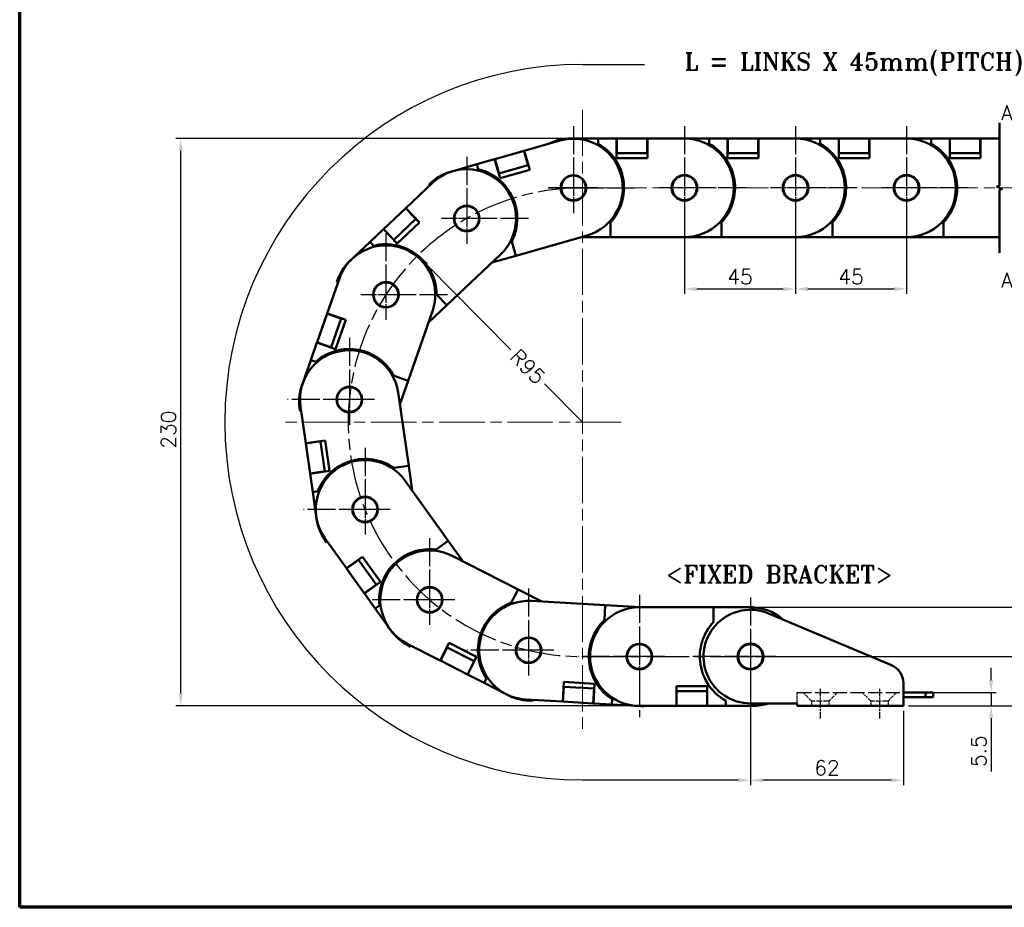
# Model space of a CAD drawing. Header units: millimetres. Extents: x 20 to 820, y -661 to 861.
# Tile 4 of 11: x 20 to 419, y 20 to 380. Entities that reach past the tile are written whole.
import ezdxf

# ---------------------------------------------------------------- set-up
doc = ezdxf.new("R2010")
doc.units = ezdxf.units.MM
doc.header["$LTSCALE"] = 2
doc.linetypes.add('CHAIN', pattern=[0.3543, 0.2362, -0.0295, 0.0591, -0.0295])
doc.linetypes.add('DASHED', pattern=[0.2068, 0.1655, -0.0413])
doc.layers.get('0').update_dxf_attribs({"lineweight": 25})
for name, color, linetype, lineweight in [('경계(ISO)', 7, 'Continuous', 70), ('기호(ISO)', 7, 'Continuous', 25), ('단면선(ISO)', 3, 'CHAIN', 25), ('스케치 형상(ISO)', 7, 'Continuous', 25), ('외형선(ISO)', 7, 'Continuous', 50), ('절단선(ISO)', 1, 'Continuous', 50), ('중심 표식(ISO)', 1, 'CHAIN', 25), ('중심선(ISO)', 1, 'CHAIN', 25), ('치수(ISO)', 7, 'Continuous', 25)]:
    doc.layers.add(name, color=color, linetype=linetype, lineweight=lineweight)
doc.styles.add('주 문자 (ISO)', font='tahoma.ttf')
doc.styles.add('한신치수', font='RomanS.shx')
doc.dimstyles.new('한신체인', dxfattribs={"dimscale": 2, "dimtxt": 3, "dimasz": 2.5, "dimexe": 1, "dimexo": 1, "dimgap": 1, "dimtad": 1, "dimrnd": 1e-08, "dimdsep": 46, "dimtxsty": '한신치수', "dimcen": 0.09, "dimdle": 10, "dimclrd": 3, "dimclre": 3, "dimclrt": 3, "dimazin": 2, "dimtfac": 1.1684, "dimtmove": 0, "dimatfit": 3, "dimfxl": 0, "dimtolj": 1, "dimlwd": -1, "dimlwe": -1, "dimarcsym": 0})

# ---------------------------------------------------------------- blocks, each defined once
blk = doc.blocks.new('경계 도면틀')
at = {"layer": '경계(ISO)'}
for p, q in [((10, 10), (10, 287)), ((410, 10), (10, 10))]:
    blk.add_line(p, q, dxfattribs=at)
blk = doc.blocks.new('2dTransSection0')
at = {"layer": '단면선(ISO)', "linetype": 'CHAIN', "ltscale": 15.944571}
blk.add_line((219.85, 172.87), (219.85, 135.32), dxfattribs=at)
at = {"layer": '단면선(ISO)', "linetype": 'Continuous', "lineweight": 50}
for p, q in [((219.85, 172.87), (219.85, 169.22)), ((219.85, 138.97), (219.85, 135.32))]:
    blk.add_line(p, q, dxfattribs=at)
at = {"layer": '단면선(ISO)', "linetype": 'Continuous'}
for p, q in [((214.53, 171.04), (217.35, 171.04)), ((219.85, 171.04), (217.35, 171.54)), ((217.35, 171.54), (217.35, 170.54)), ((217.35, 171.04), (219.85, 171.04)), ((217.35, 170.54), (219.85, 171.04)), ((214.53, 137.15), (217.35, 137.15)), ((219.85, 137.15), (217.35, 137.65)), ((217.35, 137.65), (217.35, 136.65)), ((217.35, 137.15), (219.85, 137.15)), ((217.35, 136.65), (219.85, 137.15))]:
    blk.add_line(p, q, dxfattribs=at)
at = {"layer": '단면선(ISO)', "linetype": 'Continuous', "flags": 128}
for points in [[(217.35, 170.54), (219.85, 171.04), (217.35, 171.54), (217.35, 170.54)], [(217.35, 136.65), (219.85, 137.15), (217.35, 137.65), (217.35, 136.65)]]:
    blk.add_lwpolyline(points, dxfattribs=at)
at = {"layer": '단면선(ISO)'}
for points in [[(217.35, 170.54), (219.85, 171.04), (217.35, 171.54), (217.35, 170.54)], [(217.35, 136.65), (219.85, 137.15), (217.35, 137.65), (217.35, 136.65)]]:
    blk.add_solid(points, dxfattribs=at)
at = {"layer": '단면선(ISO)', "char_height": 3, "attachment_point": 7, "style": '한신치수'}
for insert in [(208.87, 169.52), (208.87, 135.62)]:
    blk.add_mtext('A', dxfattribs=dict(at, insert=insert))
blk = doc.blocks.new('*D17')
at = {"layer": 'Defpoints', "color": 0, "transparency": 16777216}
for p in [(181.31, 284.14), (248.15, 216.63)]:
    blk.add_point(p, dxfattribs=at)
at = {"layer": '치수(ISO)', "color": 3, "transparency": 16777216}
for p, q in [((184.83, 280.59), (219.05, 246.02)), ((248.15, 216.63), (232.72, 232.22))]:
    blk.add_line(p, q, dxfattribs=at)
blk.add_solid([(185.42, 281.17), (184.24, 280), (181.31, 284.14)], dxfattribs=at)
at = {"layer": '치수(ISO)', "color": 3, "transparency": 16777216, "insert": (225.88, 239.12), "char_height": 6, "attachment_point": 5, "rotation": 314.7114, "style": '한신치수'}
blk.add_mtext('\\A1;R95', dxfattribs=at)
blk = doc.blocks.new('*D19')
at = {"layer": 'Defpoints', "color": 0, "transparency": 16777216}
for p in [(325.91, 121.63), (431.24, 121.63), (378.15, 101.63)]:
    blk.add_point(p, dxfattribs=at)
at = {"layer": '치수(ISO)', "color": 3, "transparency": 16777216}
for p, q in [((327.91, 121.63), (433.24, 121.63)), ((431.24, 106.63), (431.24, 116.63)), ((380.15, 101.63), (433.24, 101.63))]:
    blk.add_line(p, q, dxfattribs=at)
for points in [[(430.41, 116.63), (432.08, 116.63), (431.24, 121.63)], [(430.41, 106.63), (432.08, 106.63), (431.24, 101.63)]]:
    blk.add_solid(points, dxfattribs=at)
at = {"layer": '치수(ISO)', "color": 3, "transparency": 16777216, "insert": (426.24, 111.63), "char_height": 6, "attachment_point": 5, "rotation": 90, "style": '한신치수'}
blk.add_mtext('\\A1;20', dxfattribs=at)
blk = doc.blocks.new('*D21')
at = {"layer": 'Defpoints', "color": 0, "transparency": 16777216}
for p in [(378.15, 107.13), (378.15, 101.63), (413.68, 101.63)]:
    blk.add_point(p, dxfattribs=at)
at = {"layer": '치수(ISO)', "color": 3, "transparency": 16777216}
for p, q in [((413.68, 112.13), (413.68, 117.13)), ((380.15, 107.13), (415.68, 107.13)), ((413.68, 107.13), (413.68, 101.63)), ((380.15, 101.63), (415.68, 101.63)), ((413.68, 96.63), (413.68, 75.06))]:
    blk.add_line(p, q, dxfattribs=at)
for points in [[(412.85, 112.13), (414.52, 112.13), (413.68, 107.13)], [(412.85, 96.63), (414.52, 96.63), (413.68, 101.63)]]:
    blk.add_solid(points, dxfattribs=at)
at = {"layer": '치수(ISO)', "color": 3, "transparency": 16777216, "insert": (408.68, 83.34), "char_height": 6, "attachment_point": 5, "rotation": 90, "style": '한신치수'}
blk.add_mtext('\\A1;5.5', dxfattribs=at)
blk = doc.blocks.new('*D27')
at = {"layer": 'Defpoints', "color": 0, "transparency": 16777216}
for p in [(316.15, 111.38), (378.15, 101.63), (316.15, 71.51)]:
    blk.add_point(p, dxfattribs=at)
at = {"layer": '치수(ISO)', "color": 3, "transparency": 16777216}
for p, q in [((316.15, 109.38), (316.15, 69.51)), ((378.15, 99.63), (378.15, 69.51)), ((373.15, 71.51), (321.15, 71.51))]:
    blk.add_line(p, q, dxfattribs=at)
for points in [[(321.15, 72.35), (321.15, 70.68), (316.15, 71.51)], [(373.15, 72.35), (373.15, 70.68), (378.15, 71.51)]]:
    blk.add_solid(points, dxfattribs=at)
at = {"layer": '치수(ISO)', "color": 3, "transparency": 16777216, "insert": (347.15, 76.51), "char_height": 6, "attachment_point": 5, "style": '한신치수'}
blk.add_mtext('\\A1;62', dxfattribs=at)
blk = doc.blocks.new('FIX BRACKET')
at = {"layer": '기호(ISO)', "color": 2, "insert": (-25.49, 1.86), "char_height": 3.5, "attachment_point": 1, "style": '주 문자 (ISO)'}
blk.add_mtext('\\fRomanT|b0|i0;\\H3.5000;<FIXED BRACKET>', dxfattribs=at)
blk = doc.blocks.new('*D34')
at = {"layer": 'Defpoints', "color": 0, "transparency": 16777216}
for p in [(316.15, 141.63), (431.24, 141.63), (316.15, 121.63)]:
    blk.add_point(p, dxfattribs=at)
at = {"layer": '치수(ISO)', "color": 3, "transparency": 16777216}
for p, q in [((318.15, 141.63), (433.24, 141.63)), ((431.24, 126.63), (431.24, 136.63)), ((318.15, 121.63), (433.24, 121.63))]:
    blk.add_line(p, q, dxfattribs=at)
for points in [[(430.41, 136.63), (432.08, 136.63), (431.24, 141.63)], [(430.41, 126.63), (432.08, 126.63), (431.24, 121.63)]]:
    blk.add_solid(points, dxfattribs=at)
at = {"layer": '치수(ISO)', "color": 3, "transparency": 16777216, "insert": (426.24, 131.63), "char_height": 6, "attachment_point": 5, "rotation": 90, "style": '한신치수'}
blk.add_mtext('\\A1;20', dxfattribs=at)
blk = doc.blocks.new('*D35')
at = {"layer": 'Defpoints', "color": 0, "transparency": 16777216}
for p in [(316.15, 141.63), (378.15, 101.63), (447.05, 101.63)]:
    blk.add_point(p, dxfattribs=at)
at = {"layer": '치수(ISO)', "color": 3, "transparency": 16777216}
for p, q in [((318.15, 141.63), (449.05, 141.63)), ((447.05, 136.63), (447.05, 106.63)), ((380.15, 101.63), (449.05, 101.63))]:
    blk.add_line(p, q, dxfattribs=at)
for points in [[(446.21, 136.63), (447.88, 136.63), (447.05, 141.63)], [(446.21, 106.63), (447.88, 106.63), (447.05, 101.63)]]:
    blk.add_solid(points, dxfattribs=at)
at = {"layer": '치수(ISO)', "color": 3, "transparency": 16777216, "insert": (442.05, 121.63), "char_height": 6, "attachment_point": 5, "rotation": 90, "style": '한신치수'}
blk.add_mtext('\\A1;40', dxfattribs=at)
blk = doc.blocks.new('*D38')
at = {"layer": 'Defpoints', "color": 0, "transparency": 16777216}
for p in [(289.42, 301.63), (334.42, 301.63), (334.42, 270.63)]:
    blk.add_point(p, dxfattribs=at)
at = {"layer": '치수(ISO)', "color": 3, "transparency": 16777216}
for p, q in [((289.42, 299.63), (289.42, 268.63)), ((334.42, 299.63), (334.42, 268.63)), ((294.42, 270.63), (329.42, 270.63))]:
    blk.add_line(p, q, dxfattribs=at)
for points in [[(294.42, 271.46), (294.42, 269.79), (289.42, 270.63)], [(329.42, 271.46), (329.42, 269.79), (334.42, 270.63)]]:
    blk.add_solid(points, dxfattribs=at)
at = {"layer": '치수(ISO)', "color": 3, "transparency": 16777216, "insert": (311.92, 275.63), "char_height": 6, "attachment_point": 5, "style": '한신치수'}
blk.add_mtext('\\A1;45', dxfattribs=at)
blk = doc.blocks.new('*D39')
at = {"layer": 'Defpoints', "color": 0, "transparency": 16777216}
for p in [(334.42, 301.63), (379.42, 301.63), (379.42, 270.63)]:
    blk.add_point(p, dxfattribs=at)
at = {"layer": '치수(ISO)', "color": 3, "transparency": 16777216}
for p, q in [((334.42, 299.63), (334.42, 268.63)), ((379.42, 299.63), (379.42, 268.63)), ((339.42, 270.63), (374.42, 270.63))]:
    blk.add_line(p, q, dxfattribs=at)
for points in [[(339.42, 271.46), (339.42, 269.79), (334.42, 270.63)], [(374.42, 271.46), (374.42, 269.79), (379.42, 270.63)]]:
    blk.add_solid(points, dxfattribs=at)
at = {"layer": '치수(ISO)', "color": 3, "transparency": 16777216, "insert": (356.92, 275.63), "char_height": 6, "attachment_point": 5, "style": '한신치수'}
blk.add_mtext('\\A1;45', dxfattribs=at)
blk = doc.blocks.new('*D40')
at = {"layer": 'Defpoints', "color": 0, "transparency": 16777216}
for p in [(85.28, 331.63), (262.02, 331.63), (286.25, 101.63)]:
    blk.add_point(p, dxfattribs=at)
at = {"layer": '치수(ISO)', "color": 3, "transparency": 16777216}
for p, q in [((260.02, 331.63), (83.28, 331.63)), ((85.28, 106.63), (85.28, 326.63)), ((284.25, 101.63), (83.28, 101.63))]:
    blk.add_line(p, q, dxfattribs=at)
for points in [[(84.44, 326.63), (86.11, 326.63), (85.28, 331.63)], [(84.44, 106.63), (86.11, 106.63), (85.28, 101.63)]]:
    blk.add_solid(points, dxfattribs=at)
at = {"layer": '치수(ISO)', "color": 3, "transparency": 16777216, "insert": (80.28, 213.63), "char_height": 6, "attachment_point": 5, "rotation": 90, "style": '한신치수'}
blk.add_mtext('\\A1;230', dxfattribs=at)
blk = doc.blocks.new('*D45')
at = {"layer": 'Defpoints', "color": 0, "transparency": 16777216}
for p in [(271.15, 121.63), (316.15, 121.63), (271.15, 71.51)]:
    blk.add_point(p, dxfattribs=at)
at = {"layer": '치수(ISO)', "color": 3, "transparency": 16777216}
for p, q in [((316.15, 119.63), (316.15, 69.51)), ((311.15, 71.51), (271.15, 71.51))]:
    blk.add_line(p, q, dxfattribs=at)
blk.add_solid([(311.15, 72.35), (311.15, 70.68), (316.15, 71.51)], dxfattribs=at)
at = {"layer": '치수(ISO)', "color": 3, "transparency": 16777216, "insert": (293.65, 76.51), "char_height": 6, "attachment_point": 5, "style": '한신치수'}
blk.add_mtext('\\A1;  ', dxfattribs=at)
blk = doc.blocks.new('_None')

msp = doc.modelspace()

# ---------------------------------------------------------------- linework, layer by layer
at = {"layer": '스케치 형상(ISO)', "color": 3}
for p, q in [((248.151, 361.627), (273.151, 361.627)), ((248.151, 71.627), (298.151, 71.627))]:
    msp.add_line(p, q, dxfattribs=at)
at = {"layer": '스케치 형상(ISO)', "color": 1, "linetype": 'CHAIN', "lineweight": 18, "ltscale": 39.695751}
msp.add_line((248.151, 343.205), (248.151, 90.049), dxfattribs=at)
at = {"layer": '스케치 형상(ISO)', "color": 1, "linetype": 'CHAIN', "lineweight": 18, "ltscale": 39.89072}
msp.add_line((248.151, 311.627), (502.55, 311.627), dxfattribs=at)
at = {"layer": '스케치 형상(ISO)', "color": 1, "linetype": 'CHAIN', "lineweight": 18, "ltscale": 39.07077}
msp.add_line((263.812, 216.627), (125.385, 216.627), dxfattribs=at)
at = {"layer": '스케치 형상(ISO)', "color": 1, "linetype": 'CHAIN', "ltscale": 36.577328}
msp.add_line((248.151, 121.627), (325.907, 121.627), dxfattribs=at)
at = {"layer": '스케치 형상(ISO)', "color": 2, "linetype": 'DASHED', "lineweight": 25, "ltscale": 4.283395}
msp.add_line((335.151, 102.627), (335.151, 107.127), dxfattribs=at)
at = {"layer": '스케치 형상(ISO)', "color": 2, "linetype": 'DASHED', "lineweight": 25, "ltscale": 17.32753}
msp.add_line((335.151, 107.127), (378.151, 107.127), dxfattribs=at)
at = {"layer": '스케치 형상(ISO)', "color": 2, "linetype": 'DASHED', "lineweight": 25, "ltscale": 4.711504}
for p, q in [((340.917, 103.598), (337.417, 107.098)), ((351.417, 107.098), (347.917, 103.598)), ((364.917, 103.598), (361.417, 107.098)), ((375.417, 107.098), (371.917, 103.598))]:
    msp.add_line(p, q, dxfattribs=at)
at = {"layer": '스케치 형상(ISO)', "color": 2, "linetype": 'DASHED', "lineweight": 25, "ltscale": 6.663115}
for p, q in [((347.917, 103.598), (340.917, 103.598)), ((371.917, 103.598), (364.917, 103.598))]:
    msp.add_line(p, q, dxfattribs=at)
at = {"layer": '스케치 형상(ISO)', "color": 2, "linetype": 'DASHED', "lineweight": 25, "ltscale": 1.903676}
for p, q in [((340.917, 103.598), (340.917, 101.598)), ((347.917, 103.598), (347.917, 101.598)), ((364.917, 103.598), (364.917, 101.598)), ((371.917, 103.598), (371.917, 101.598))]:
    msp.add_line(p, q, dxfattribs=at)
at = {"layer": '스케치 형상(ISO)', "color": 3}
msp.add_arc((248.151, 216.627), 145, 90, 270, dxfattribs=at)
at = {"layer": '스케치 형상(ISO)', "color": 1, "linetype": 'CHAIN', "ltscale": 38.289497}
msp.add_arc((248.151, 216.627), 95, 90, 270, dxfattribs=at)
at = {"layer": '외형선(ISO)'}
for p, q in [((243.417, 331.627), (244.417, 331.627)), ((243.417, 331.602), (243.417, 331.528)), ((244.417, 331.627), (254.417, 331.627)), ((254.417, 331.627), (261.917, 331.627)), ((254.417, 331.627), (254.417, 329.522)), ((261.917, 323.627), (261.917, 331.627)), ((261.917, 331.627), (262.017, 331.627)), ((262.017, 329.877), (262.017, 331.627)), ((274.317, 331.627), (262.017, 331.627)), ((274.317, 331.627), (274.317, 329.877)), ((274.317, 331.627), (274.417, 331.627)), ((274.417, 331.627), (274.417, 323.627)), ((274.417, 331.627), (289.417, 331.627)), ((289.417, 331.627), (299.417, 331.627)), ((299.417, 331.627), (306.917, 331.627)), ((299.417, 331.627), (299.417, 329.522)), ((306.917, 323.627), (306.917, 331.627)), ((306.917, 331.627), (307.017, 331.627)), ((307.017, 329.877), (307.017, 331.627)), ((319.317, 331.627), (307.017, 331.627)), ((319.317, 331.627), (319.317, 329.877)), ((319.317, 331.627), (319.417, 331.627)), ((319.417, 331.627), (319.417, 323.627)), ((319.417, 331.627), (334.417, 331.627)), ((334.417, 331.627), (344.417, 331.627)), ((344.417, 331.627), (351.917, 331.627)), ((344.417, 331.627), (344.417, 329.522)), ((351.917, 323.627), (351.917, 331.627)), ((351.917, 331.627), (352.017, 331.627)), ((352.017, 329.877), (352.017, 331.627)), ((364.317, 331.627), (352.017, 331.627)), ((364.317, 331.627), (364.317, 329.877)), ((364.317, 331.627), (364.417, 331.627)), ((364.417, 331.627), (364.417, 323.627)), ((364.417, 331.627), (379.417, 331.627)), ((379.417, 331.627), (389.417, 331.627)), ((389.417, 331.627), (396.917, 331.627)), ((389.417, 331.627), (389.417, 329.522)), ((396.917, 323.627), (396.917, 331.627)), ((396.917, 331.627), (397.017, 331.627)), ((397.017, 329.877), (397.017, 331.627)), ((409.317, 331.627), (397.017, 331.627)), ((409.317, 331.627), (409.317, 329.877)), ((409.317, 331.627), (409.417, 331.627)), ((409.417, 331.627), (409.417, 323.627)), ((409.417, 331.627), (417.035, 331.627)), ((224.498, 326.66), (238.92, 330.783)), ((262.017, 329.877), (262.017, 327.377)), ((262.017, 325.627), (262.017, 327.377)), ((274.317, 329.877), (274.317, 327.377)), ((274.317, 327.377), (274.317, 325.627)), ((307.017, 329.877), (307.017, 327.377)), ((307.017, 325.627), (307.017, 327.377)), ((319.317, 329.877), (319.317, 327.377)), ((319.317, 327.377), (319.317, 325.627)), ((352.017, 329.877), (352.017, 327.377)), ((352.017, 325.627), (352.017, 327.377)), ((364.317, 329.877), (364.317, 327.377)), ((364.317, 327.377), (364.317, 325.627)), ((397.017, 329.877), (397.017, 327.377)), ((397.017, 325.627), (397.017, 327.377)), ((409.317, 329.877), (409.317, 327.377)), ((409.317, 327.377), (409.317, 325.627)), ((205.268, 321.163), (212.479, 323.225)), ((212.479, 323.225), (212.575, 323.252)), ((214.678, 315.533), (212.479, 323.225)), ((224.402, 326.633), (212.575, 323.252)), ((213.056, 321.57), (212.575, 323.252)), ((224.402, 326.633), (224.498, 326.66)), ((224.402, 326.633), (224.883, 324.95)), ((224.498, 326.66), (226.697, 318.968)), ((224.883, 324.95), (225.57, 322.547)), ((261.917, 325.627), (262.017, 325.627)), ((274.417, 323.627), (261.917, 323.627)), ((262.017, 325.627), (274.317, 325.627)), ((274.317, 325.627), (274.417, 325.627)), ((306.917, 325.627), (307.017, 325.627)), ((319.417, 323.627), (306.917, 323.627)), ((307.017, 325.627), (319.317, 325.627)), ((319.317, 325.627), (319.417, 325.627)), ((351.917, 325.627), (352.017, 325.627)), ((364.417, 323.627), (351.917, 323.627)), ((352.017, 325.627), (364.317, 325.627)), ((364.317, 325.627), (364.417, 325.627)), ((396.917, 325.627), (397.017, 325.627)), ((409.417, 323.627), (396.917, 323.627)), ((397.017, 325.627), (409.317, 325.627)), ((409.317, 325.627), (409.417, 325.627)), ((195.653, 318.415), (205.268, 321.163)), ((205.268, 321.163), (205.846, 319.14)), ((213.056, 321.57), (213.743, 319.166)), ((214.224, 317.483), (226.051, 320.864)), ((225.57, 322.547), (226.051, 320.864)), ((226.051, 320.864), (226.147, 320.891)), ((194.692, 318.14), (195.653, 318.415)), ((214.224, 317.483), (213.743, 319.166)), ((214.128, 317.456), (214.224, 317.483)), ((226.697, 318.968), (214.678, 315.533)), ((176.513, 303.431), (187.42, 313.728)), ((186.13, 312.51), (185.813, 312.815)), ((176.44, 303.362), (167.497, 294.918)), ((176.44, 303.362), (176.513, 303.431)), ((176.44, 303.362), (177.642, 302.089)), ((176.513, 303.431), (182.005, 297.614)), ((242.621, 306.693), (242.615, 306.676)), ((177.642, 302.089), (179.358, 300.272)), ((179.358, 300.272), (180.559, 298.999)), ((171.616, 290.555), (180.559, 298.999)), ((182.005, 297.614), (172.916, 289.032)), ((180.559, 298.999), (180.632, 299.068)), ((259.417, 297.653), (259.417, 291.627)), ((304.417, 297.653), (304.417, 291.627)), ((349.417, 297.653), (349.417, 291.627)), ((394.417, 297.653), (394.417, 291.627)), ((161.97, 289.701), (167.424, 294.849)), ((167.424, 294.849), (167.497, 294.918)), ((172.916, 289.032), (167.424, 294.849)), ((168.698, 293.646), (167.497, 294.918)), ((168.698, 293.646), (170.414, 291.828)), ((171.616, 290.555), (170.414, 291.828)), ((249.914, 292.324), (221.069, 284.078)), ((259.417, 291.627), (247.476, 291.627)), ((289.417, 291.627), (259.417, 291.627)), ((304.417, 291.627), (289.417, 291.627)), ((334.417, 291.627), (304.417, 291.627)), ((349.417, 291.627), (334.417, 291.627)), ((379.417, 291.627), (349.417, 291.627)), ((394.417, 291.627), (379.417, 291.627)), ((417.035, 291.627), (394.417, 291.627)), ((154.699, 282.836), (161.97, 289.701)), ((161.97, 289.701), (163.415, 288.17)), ((171.543, 290.487), (171.616, 290.555)), ((219.413, 289.873), (221.069, 284.078)), ((214.88, 284.643), (193.066, 264.048)), ((221.069, 284.078), (211.335, 281.296)), ((153.972, 282.149), (154.699, 282.836)), ((144.602, 260.724), (149.547, 274.886)), ((148.962, 273.21), (148.54, 273.336)), ((188.928, 268.43), (193.066, 264.048)), ((193.066, 264.048), (185.704, 257.097)), ((144.569, 260.63), (140.515, 249.017)), ((144.569, 260.63), (144.602, 260.724)), ((144.569, 260.63), (146.221, 260.053)), ((144.602, 260.724), (152.155, 258.087)), ((146.221, 260.053), (148.582, 259.229)), ((187.311, 261.7), (177.422, 233.377)), ((146.18, 247.039), (150.234, 258.652)), ((152.155, 258.087), (148.035, 246.286)), ((148.582, 259.229), (150.234, 258.652)), ((150.234, 258.652), (150.267, 258.746)), ((138.01, 241.842), (140.482, 248.923)), ((140.482, 248.923), (140.515, 249.017)), ((148.035, 246.286), (140.482, 248.923)), ((142.167, 248.44), (140.515, 249.017)), ((142.167, 248.44), (144.527, 247.616)), ((146.18, 247.039), (144.527, 247.616)), ((146.147, 246.945), (146.18, 247.039)), ((134.713, 232.401), (138.01, 241.842)), ((138.01, 241.842), (139.997, 241.148)), ((134.384, 231.457), (134.713, 232.401)), ((171.732, 235.364), (177.422, 233.377)), ((177.422, 233.377), (174.085, 223.819)), ((173.393, 228.645), (177.648, 198.948)), ((134.05, 221.214), (133.617, 221.132)), ((135.925, 208.123), (133.798, 222.971)), ((135.925, 208.123), (143.844, 209.258)), ((135.939, 208.024), (135.925, 208.123)), ((135.939, 208.024), (137.672, 208.272)), ((135.939, 208.024), (137.684, 195.848)), ((137.672, 208.272), (140.147, 208.627)), ((140.147, 208.627), (141.879, 208.875)), ((141.879, 208.875), (141.865, 208.974)), ((143.623, 196.699), (141.879, 208.875)), ((143.844, 209.258), (145.617, 196.884)), ((139.416, 196.097), (137.684, 195.848)), ((137.698, 195.749), (137.684, 195.848)), ((145.617, 196.884), (137.698, 195.749)), ((138.762, 188.325), (137.698, 195.749)), ((139.416, 196.097), (141.891, 196.451)), ((143.623, 196.699), (141.891, 196.451)), ((143.638, 196.6), (143.623, 196.699)), ((171.683, 198.093), (177.648, 198.948)), ((177.648, 198.948), (179.084, 188.926)), ((176.249, 192.893), (193.694, 168.486)), ((138.762, 188.325), (140.845, 188.624)), ((140.18, 178.426), (138.762, 188.325)), ((140.322, 177.436), (140.18, 178.426)), ((152.429, 157.43), (143.707, 169.633)), ((144.739, 168.189), (144.393, 167.918)), ((188.791, 164.981), (193.694, 168.486)), ((193.694, 168.486), (199.581, 160.249)), ((152.429, 157.43), (158.938, 162.082)), ((153.911, 158.366), (155.945, 159.82)), ((155.945, 159.82), (157.369, 160.838)), ((157.369, 160.838), (157.311, 160.919)), ((164.521, 150.831), (157.369, 160.838)), ((158.938, 162.082), (166.206, 151.912)), ((195.239, 162.466), (221.958, 148.825)), ((152.487, 157.349), (152.429, 157.43)), ((152.487, 157.349), (153.911, 158.366)), ((152.487, 157.349), (159.639, 147.342)), ((166.206, 151.912), (159.698, 147.261)), ((161.063, 148.359), (159.639, 147.342)), ((161.063, 148.359), (163.097, 149.813)), ((164.521, 150.831), (163.097, 149.813)), ((164.579, 150.749), (164.521, 150.831)), ((219.218, 143.457), (221.958, 148.825)), ((221.958, 148.825), (231.568, 143.919)), ((159.698, 147.261), (159.639, 147.342)), ((164.059, 141.159), (159.698, 147.261)), ((227.364, 144.159), (257.315, 142.449)), ((164.059, 141.159), (165.771, 142.383)), ((169.874, 133.023), (164.059, 141.159)), ((256.972, 136.432), (257.315, 142.449)), ((257.315, 142.449), (271.721, 141.627)), ((271.151, 141.627), (301.151, 141.627)), ((301.151, 141.627), (316.151, 141.627)), ((301.151, 135.6), (301.151, 141.627)), ((317.151, 140.6), (317.151, 141.602)), ((323.527, 139.137), (373.256, 118.188)), ((329.007, 136.948), (328.933, 136.859)), ((170.455, 132.21), (169.874, 133.023)), ((190.411, 120.019), (177.051, 126.84)), ((178.632, 126.033), (178.45, 125.632)), ((190.411, 120.019), (194.048, 127.145)), ((191.295, 121.533), (192.432, 123.759)), ((192.432, 123.759), (193.228, 125.318)), ((193.228, 125.318), (193.139, 125.363)), ((204.183, 119.725), (193.228, 125.318)), ((194.048, 127.145), (205.181, 121.461)), ((190.5, 119.974), (190.411, 120.019)), ((190.5, 119.974), (191.295, 121.533)), ((190.5, 119.974), (201.455, 114.381)), ((205.181, 121.461), (201.544, 114.336)), ((204.183, 119.725), (203.387, 118.167)), ((204.272, 119.68), (204.183, 119.725)), ((202.25, 115.94), (201.455, 114.381)), ((202.25, 115.94), (203.387, 118.167)), ((201.544, 114.336), (201.455, 114.381)), ((208.224, 110.926), (201.544, 114.336)), ((208.224, 110.926), (209.181, 112.8)), ((217.13, 106.379), (208.224, 110.926)), ((240.06, 103.369), (240.516, 111.356)), ((240.501, 109.354), (240.402, 109.36)), ((240.402, 107.607), (240.501, 109.354)), ((252.781, 108.653), (240.501, 109.354)), ((240.516, 111.356), (252.995, 110.644)), ((252.995, 110.644), (252.539, 102.657)), ((252.781, 108.653), (252.682, 106.906)), ((252.881, 108.647), (252.781, 108.653)), ((286.151, 109.627), (298.651, 109.627)), ((286.151, 101.627), (286.151, 109.627)), ((298.651, 109.627), (298.651, 101.627)), ((378.151, 110.816), (378.151, 101.627)), ((218.021, 105.924), (217.13, 106.379)), ((240.06, 103.369), (225.084, 104.224)), ((228.131, 104.05), (228.146, 103.764)), ((240.159, 103.364), (240.259, 105.111)), ((240.259, 105.111), (240.402, 107.607)), ((252.539, 104.41), (252.439, 102.662)), ((252.539, 104.41), (252.682, 106.906)), ((260.027, 102.229), (260.147, 104.33)), ((286.251, 107.627), (286.151, 107.627)), ((298.551, 107.627), (286.251, 107.627)), ((286.251, 105.877), (286.251, 107.627)), ((286.251, 103.377), (286.251, 105.877)), ((298.651, 107.627), (298.551, 107.627)), ((298.551, 107.627), (298.551, 105.877)), ((298.551, 103.377), (298.551, 105.877)), ((378.151, 107.127), (387.151, 107.127)), ((378.151, 105.127), (387.151, 105.127)), ((387.151, 107.127), (390.151, 107.127)), ((387.151, 107.127), (387.151, 105.127)), ((387.151, 105.127), (390.151, 105.127)), ((390.151, 107.127), (390.151, 105.127)), ((240.159, 103.364), (240.06, 103.369)), ((240.159, 103.364), (252.439, 102.662)), ((252.539, 102.657), (252.439, 102.662)), ((260.027, 102.229), (252.539, 102.657)), ((270.011, 101.659), (260.027, 102.229)), ((271.009, 101.602), (270.011, 101.659)), ((286.151, 101.627), (271.151, 101.627)), ((286.251, 101.627), (286.151, 101.627)), ((286.251, 101.627), (286.251, 103.377)), ((286.251, 101.627), (298.551, 101.627)), ((298.551, 103.377), (298.551, 101.627)), ((298.651, 101.627), (298.551, 101.627)), ((306.151, 101.627), (298.651, 101.627)), ((306.151, 101.627), (306.151, 103.731)), ((316.151, 101.627), (306.151, 101.627)), ((335.151, 102.627), (316.151, 102.627)), ((317.151, 101.627), (316.151, 101.627)), ((317.151, 101.652), (317.151, 102.627)), ((335.151, 101.627), (335.151, 102.627)), ((378.151, 101.627), (335.151, 101.627))]:
    msp.add_line(p, q, dxfattribs=at)
for centre, radius in [((244.417, 311.553), 5.2), ((244.417, 311.627), 5), ((289.417, 311.627), 5.2), ((289.417, 311.627), 5), ((334.417, 311.627), 5.2), ((334.417, 311.627), 5), ((379.417, 311.627), 5.2), ((379.417, 311.627), 5), ((201.15, 299.185), 5.2), ((201.15, 299.185), 5), ((168.429, 268.293), 5.2), ((168.429, 268.293), 5), ((153.596, 225.808), 5.2), ((153.596, 225.808), 5), ((159.978, 181.263), 5.2), ((159.978, 181.263), 5), ((186.145, 144.653), 5.2), ((186.145, 144.653), 5), ((226.224, 124.192), 5.2), ((226.224, 124.192), 5), ((271.151, 121.627), 5.2), ((271.151, 121.627), 5), ((316.151, 121.627), 5.25), ((316.151, 121.627), 5)]:
    msp.add_circle(centre, radius, dxfattribs=at)
for centre, radius, start, end in [((243.417, 311.627), 20, 90, 116.61711), ((244.417, 311.553), 20, 285.95274, 105.95274), ((244.417, 311.627), 20, 90, 92.86598), ((289.417, 311.627), 20, 270, 90), ((334.417, 311.627), 20, 270, 90), ((379.417, 311.627), 20, 270, 90), ((244.417, 311.627), 20.5, 317.02972, 60.8036), ((289.417, 311.627), 20.5, 317.02972, 60.8036), ((334.417, 311.627), 20.5, 317.02972, 60.8036), ((379.417, 311.627), 20.5, 317.02972, 60.8036), ((200.189, 298.91), 20, 105.95274, 135.95274), ((201.15, 299.185), 20, 313.35321, 133.35321), ((201.15, 299.185), 20.5, 332.98246, 76.75634), ((244.417, 311.627), 5.25, 223.27461, 250), ((168.429, 268.293), 20, 340.75367, 160.75367), ((168.429, 268.293), 20.5, 0.38292, 104.1568), ((167.702, 267.607), 20, 133.35321, 163.35321), ((153.596, 225.808), 20, 8.15414, 188.15414), ((153.596, 225.808), 20.5, 27.78339, 131.55727), ((153.266, 224.864), 20, 160.75367, 190.75367), ((159.978, 181.263), 20, 35.55461, 215.55461), ((159.978, 181.263), 20.5, 55.18386, 158.95774), ((160.12, 180.273), 20, 188.15414, 218.15414), ((186.145, 144.653), 20.5, 82.58432, 186.3582), ((186.145, 144.653), 20, 62.95507, 242.95507), ((226.224, 124.192), 20, 86.73226, 266.73226), ((226.224, 124.192), 20.5, 109.98479, 213.75867), ((271.151, 121.627), 20, 90, 270), ((316.151, 121.627), 19, 67.1572, 270), ((316.151, 121.627), 20, 87.13402, 90), ((316.151, 121.627), 20, 50, 87.13402), ((271.151, 121.627), 20.5, 133.76198, 237.53586), ((186.726, 143.839), 20, 215.55461, 245.55461), ((316.151, 121.627), 20.5, 137.02972, 240.8036), ((370.151, 110.816), 8, 0, 67.1572), ((227.115, 123.737), 20, 242.95507, 272.95507), ((272.149, 121.57), 20, 266.73226, 274.32683), ((316.151, 121.627), 20, 270, 272.86598), ((317.151, 121.627), 20, 270, 288.19487)]:
    msp.add_arc(centre, radius, start, end, dxfattribs=at)
at = {"layer": '절단선(ISO)', "flags": 128}
msp.add_lwpolyline([(417.035, 285.277), (417.035, 310.781), (418.035, 311.049), (416.035, 312.204), (417.035, 312.472), (417.035, 337.977)], dxfattribs=at)
at = {"layer": '중심 표식(ISO)', "linetype": 'CHAIN', "ltscale": 23.990969}
for p, q in [((244.417, 336.627), (244.417, 306.627)), ((244.417, 336.553), (244.417, 306.553)), ((244.417, 336.553), (244.417, 306.553)), ((289.417, 336.627), (289.417, 286.627)), ((289.417, 336.627), (289.417, 286.627)), ((334.417, 336.627), (334.417, 286.627)), ((334.417, 336.627), (334.417, 286.627)), ((379.417, 336.627), (379.417, 286.627)), ((379.417, 336.627), (379.417, 286.627)), ((201.15, 324.185), (201.15, 294.185)), ((201.15, 324.185), (201.15, 294.185)), ((269.417, 311.553), (239.417, 311.553)), ((269.417, 311.553), (239.417, 311.553)), ((314.417, 311.627), (284.417, 311.627)), ((314.417, 311.627), (284.417, 311.627)), ((359.417, 311.627), (329.417, 311.627)), ((359.417, 311.627), (329.417, 311.627)), ((404.417, 311.627), (374.417, 311.627)), ((404.417, 311.627), (374.417, 311.627)), ((226.15, 299.185), (196.15, 299.185)), ((226.15, 299.185), (196.15, 299.185)), ((168.429, 293.293), (168.429, 263.293)), ((168.429, 293.293), (168.429, 263.293)), ((193.429, 268.293), (163.429, 268.293)), ((193.429, 268.293), (163.429, 268.293)), ((153.596, 250.808), (153.596, 220.808)), ((153.596, 250.808), (153.596, 220.808)), ((158.596, 225.808), (128.596, 225.808)), ((158.596, 225.808), (128.596, 225.808)), ((159.978, 206.263), (159.978, 176.263)), ((159.978, 206.263), (159.978, 176.263)), ((164.978, 181.263), (134.978, 181.263)), ((164.978, 181.263), (134.978, 181.263)), ((186.145, 169.653), (186.145, 139.653)), ((186.145, 169.653), (186.145, 139.653)), ((226.224, 149.192), (226.224, 119.192)), ((226.224, 149.192), (226.224, 119.192)), ((191.145, 144.653), (161.145, 144.653)), ((191.145, 144.653), (161.145, 144.653)), ((271.151, 146.627), (271.151, 96.627)), ((271.151, 146.627), (271.151, 96.627)), ((316.151, 145.627), (316.151, 97.627)), ((316.151, 145.627), (316.151, 97.627)), ((231.224, 124.192), (201.224, 124.192)), ((231.224, 124.192), (201.224, 124.192)), ((316.151, 126.627), (316.151, 96.627)), ((276.151, 121.627), (246.151, 121.627)), ((276.151, 121.627), (246.151, 121.627)), ((321.151, 121.627), (292.151, 121.627)), ((321.151, 121.627), (292.151, 121.627))]:
    msp.add_line(p, q, dxfattribs=at)
at = {"layer": '중심 표식(ISO)', "linetype": 'CHAIN', "ltscale": 11.334215}
for p, q in [((244.417, 321.753), (244.417, 301.353)), ((289.417, 321.827), (289.417, 301.427)), ((334.417, 321.827), (334.417, 301.427)), ((379.417, 321.827), (379.417, 301.427)), ((254.617, 311.553), (234.217, 311.553)), ((299.617, 311.627), (279.217, 311.627)), ((344.617, 311.627), (324.217, 311.627)), ((389.617, 311.627), (369.217, 311.627)), ((201.15, 309.385), (201.15, 288.985)), ((211.35, 299.185), (190.95, 299.185)), ((168.429, 278.493), (168.429, 258.093)), ((178.629, 268.293), (158.229, 268.293)), ((153.596, 236.008), (153.596, 215.608)), ((163.796, 225.808), (143.396, 225.808)), ((159.978, 191.463), (159.978, 171.063)), ((170.178, 181.263), (149.778, 181.263)), ((186.145, 154.853), (186.145, 134.453)), ((196.345, 144.653), (175.945, 144.653)), ((226.224, 134.392), (226.224, 113.992)), ((271.151, 131.827), (271.151, 111.427)), ((236.424, 124.192), (216.024, 124.192)), ((281.351, 121.627), (260.951, 121.627))]:
    msp.add_line(p, q, dxfattribs=at)
at = {"layer": '중심 표식(ISO)', "linetype": 'CHAIN', "ltscale": 11.111974}
for p, q in [((244.417, 321.627), (244.417, 301.627)), ((289.417, 321.627), (289.417, 301.627)), ((289.417, 321.627), (289.417, 301.627)), ((334.417, 321.627), (334.417, 301.627)), ((334.417, 321.627), (334.417, 301.627)), ((379.417, 321.627), (379.417, 301.627)), ((379.417, 321.627), (379.417, 301.627)), ((254.417, 311.627), (234.417, 311.627)), ((299.417, 311.627), (279.417, 311.627)), ((299.417, 311.627), (279.417, 311.627)), ((344.417, 311.627), (324.417, 311.627)), ((344.417, 311.627), (324.417, 311.627)), ((389.417, 311.627), (369.417, 311.627)), ((389.417, 311.627), (369.417, 311.627)), ((201.15, 309.185), (201.15, 289.185)), ((211.15, 299.185), (191.15, 299.185)), ((168.429, 278.293), (168.429, 258.293)), ((178.429, 268.293), (158.429, 268.293)), ((153.596, 235.808), (153.596, 215.808)), ((163.596, 225.808), (143.596, 225.808)), ((159.978, 191.263), (159.978, 171.263)), ((169.978, 181.263), (149.978, 181.263)), ((186.145, 154.653), (186.145, 134.653)), ((196.145, 144.653), (176.145, 144.653)), ((226.224, 134.192), (226.224, 114.192)), ((271.151, 131.627), (271.151, 111.627)), ((316.151, 131.627), (316.151, 111.627)), ((236.224, 124.192), (216.224, 124.192)), ((281.151, 121.627), (261.151, 121.627)), ((326.151, 121.627), (306.151, 121.627))]:
    msp.add_line(p, q, dxfattribs=at)
at = {"layer": '중심 표식(ISO)', "linetype": 'CHAIN', "ltscale": 5.555937}
for p, q in [((249.417, 311.627), (239.417, 311.627)), ((321.151, 121.627), (311.151, 121.627))]:
    msp.add_line(p, q, dxfattribs=at)
at = {"layer": '중심 표식(ISO)', "linetype": 'CHAIN', "ltscale": 11.389776}
for p, q in [((316.151, 131.877), (316.151, 111.377)), ((326.401, 121.627), (305.901, 121.627))]:
    msp.add_line(p, q, dxfattribs=at)
at = {"layer": '중심선(ISO)', "linetype": 'CHAIN', "ltscale": 6.667144}
for p, q in [((344.417, 108.598), (344.417, 96.598)), ((368.417, 108.598), (368.417, 96.598))]:
    msp.add_line(p, q, dxfattribs=at)

# ---------------------------------------------------------------- block references
at = {"xscale": 2, "yscale": 2, "zscale": 2}
for name, p in [('경계 도면틀', (0, 0)), ('FIX BRACKET', (332.739, 154.769))]:
    msp.add_blockref(name, p, dxfattribs=at)
at = {"layer": '단면선(ISO)', "xscale": 2, "yscale": 2, "zscale": 2}
msp.add_blockref('2dTransSection0', (0, 0), dxfattribs=at)

# ---------------------------------------------------------------- texts
at = {"layer": '기호(ISO)', "color": 2, "insert": (358.151, 361.627), "char_height": 7, "attachment_point": 5, "style": '주 문자 (ISO)'}
msp.add_mtext('\\fRomanT|b0|i0;\\H7.0000;L = LINKS X 45mm(PITCH)', dxfattribs=at)

# ---------------------------------------------------------------- dimensions: what is measured, and where the dimension line sits
at = {"layer": '치수(ISO)', "color": 3}
for base, p1, p2, angle, override, picture, middle in [((85.277, 331.627), (286.251, 101.627), (262.017, 331.627), 90, {"dimdec": 2, "dimtp": 0, "dimtm": 0, "dimtdec": 2, "dimtofl": 0, "dimatfit": 1}, '*D40', (85.277, 213.627)), ((334.417, 270.627), (289.417, 301.627), (334.417, 301.627), 180, {"dimdec": 2, "dimtp": 0, "dimtm": 0, "dimtdec": 2, "dimtofl": 0, "dimatfit": 1}, '*D38', (311.917, 270.627)), ((379.417, 270.627), (334.417, 301.627), (379.417, 301.627), 180, {"dimdec": 2, "dimtp": 0, "dimtm": 0, "dimtdec": 2, "dimtofl": 0, "dimatfit": 1}, '*D39', (356.917, 270.627)), ((431.243, 141.627), (316.151, 121.627), (316.151, 141.627), 270, {"dimdec": 2, "dimtp": 0, "dimtm": 0, "dimtdec": 2, "dimtofl": 0, "dimatfit": 1}, '*D34', (431.243, 131.627)), ((447.047, 101.627), (316.151, 141.627), (378.151, 101.627), 270, {"dimdec": 2, "dimtp": 0, "dimtm": 0, "dimtdec": 2, "dimtofl": 0, "dimatfit": 1}, '*D35', (447.047, 121.627)), ((431.243, 121.627), (378.151, 101.627), (325.907, 121.627), 90, {"dimdec": 2, "dimtp": 0, "dimtm": 0, "dimtdec": 2, "dimtofl": 0, "dimatfit": 1}, '*D19', (431.243, 111.627)), ((413.684, 101.627), (378.151, 107.127), (378.151, 101.627), 90, {"dimdec": 2, "dimtp": 0, "dimtm": 0, "dimtdec": 2, "dimtofl": 1, "dimatfit": 1}, '*D21', (413.684, 83.341)), ((316.151, 71.514), (378.151, 101.627), (316.151, 111.377), 180, {"dimdec": 2, "dimtp": 0, "dimtm": 0, "dimtdec": 2, "dimtofl": 0, "dimatfit": 1}, '*D27', (347.151, 71.514))]:
    dim = msp.add_linear_dim(base=base, p1=p1, p2=p2, angle=angle, dimstyle='한신체인', override=override, dxfattribs=at)
    dim.commit()
    dim.dimension.update_dxf_attribs({"geometry": picture, "text_midpoint": middle, "dimtype": 160})
dim = msp.add_radius_dim(center=(248.151, 216.627), mpoint=(181.315, 284.139), dimstyle='한신체인', override={"dimdec": 2, "dimcen": 0, "dimdle": 0, "dimtp": 0, "dimtm": 0, "dimtdec": 2, "dimtofl": 0, "dimtmove": 2}, dxfattribs=at)
dim.commit()
dim.dimension.update_dxf_attribs({"geometry": '*D17', "text_midpoint": (225.882, 239.121), "dimtype": 164})
dim = msp.add_linear_dim(base=(271.151, 71.514), p1=(316.151, 121.627), p2=(271.151, 121.627), angle=180, text='  ', dimstyle='한신체인', override={"dimdec": 2, "dimblk2": 'None', "dimsah": 1, "dimdle": 0, "dimse2": 1, "dimtp": 0, "dimtm": 0, "dimtdec": 2, "dimtofl": 0, "dimatfit": 1}, dxfattribs=at)
dim.commit()
dim.dimension.update_dxf_attribs({"geometry": '*D45', "text_midpoint": (293.651, 71.514), "dimtype": 160})

doc.saveas('drawing.dxf')
